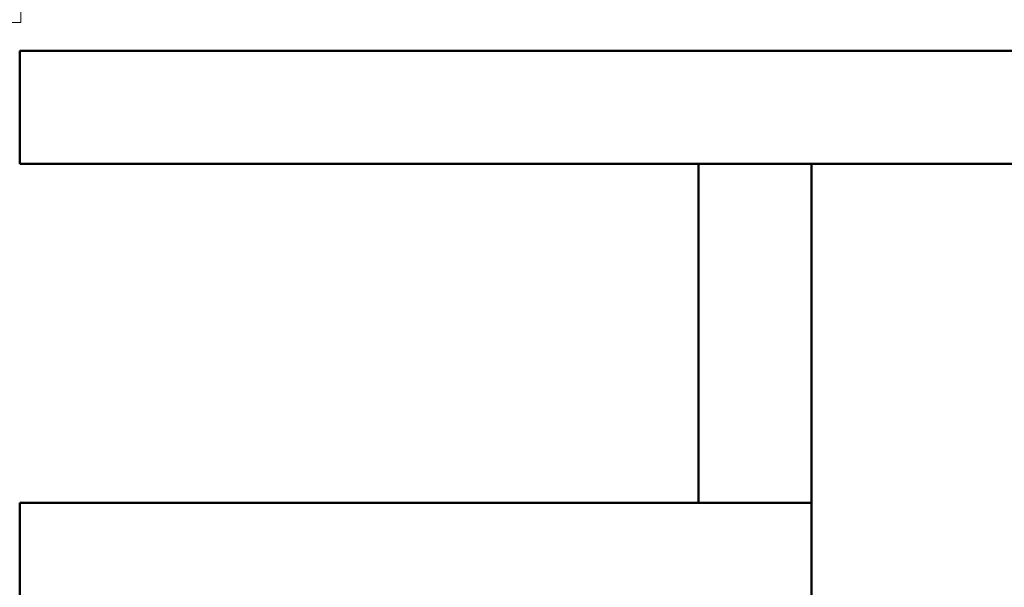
# Model space of a CAD drawing. Header units: millimetres. Extents: x -125 to 26481, y 4748 to 39818.
# Tile 18 of 104: x 11682 to 12552, y 35323 to 35825. Entities that reach past the tile are written whole.
import ezdxf

# ---------------------------------------------------------------- set-up
doc = ezdxf.new("R2010")
doc.units = ezdxf.units.MM
for name, color, linetype, lineweight in [('A-GENM-____-MCUT', 13, 'Continuous', 50), ('A-GENM-____-OTLN', 13, 'Continuous', 20), ('A-WALL-____-MCUT', 113, 'Continuous', 50), ('A-WALL-____-OTLN', 113, 'Continuous', 20)]:
    doc.layers.add(name, color=color, linetype=linetype, lineweight=lineweight)

# ---------------------------------------------------------------- blocks, each defined once
blk = doc.blocks.new('Прямая форма - V line-610350-В_Этаж 02_Отопление')
at = {"layer": 'A-WALL-____-MCUT', "color": 9}
for p, q in [((1100, 0), (400, 0)), ((400, 0), (400, -100)), ((1100, -100), (1100, 0)), ((400, -100), (1005, -100)), ((1027, -100), (1040, -100)), ((1060, -100), (1100, -100))]:
    blk.add_line(p, q, dxfattribs=at)
blk = doc.blocks.new('Прямая форма - SW - 015-610351-В_Этаж 02_Отопление')
blk.add_blockref('Прямая форма - V line-610350-В_Этаж 02_Отопление', (0, 0))
blk = doc.blocks.new('Family - ფ2-610924-В_Этаж 02_Отопление')
at = {"layer": 'A-GENM-____-MCUT', "lineweight": 9}
for p, q in [((-842.57, -280), (-842.57, -401)), ((-842.57, -401), (842.57, -401))]:
    blk.add_line(p, q, dxfattribs=at)
blk = doc.blocks.new('Прямая форма - V line-611030-В_Этаж 02_Отопление')
at = {"layer": 'A-WALL-____-MCUT', "color": 9}
for p, q in [((300, 0), (0, 0)), ((0, 0), (0, -100)), ((300, -100), (300, 0)), ((0, -100), (300, -100))]:
    blk.add_line(p, q, dxfattribs=at)
blk = doc.blocks.new('Прямая форма - SW - 016-611031-В_Этаж 02_Отопление')
blk.add_blockref('Прямая форма - V line-611030-В_Этаж 02_Отопление', (0, 0))
blk = doc.blocks.new('Прямая форма - V line-611855-В_Этаж 02_Отопление')
at = {"layer": 'A-WALL-____-MCUT', "color": 9}
for p, q in [((4180, 100), (1000, 100)), ((4180, 0), (4180, 100)), ((1000, 0), (4180, 0))]:
    blk.add_line(p, q, dxfattribs=at)
blk = doc.blocks.new('Прямая форма - SW - 014-611856-В_Этаж 02_Отопление')
blk.add_blockref('Прямая форма - V line-611855-В_Этаж 02_Отопление', (0, 0))
blk = doc.blocks.new('V line_ifc_RVT-1-В_Этаж 02_Отопление')
at = {"layer": 'A-GENM-____-OTLN', "color": 253, "lineweight": 20, "rotation": 90}
blk.add_blockref('Family - ფ2-610924-В_Этаж 02_Отопление', (27023.24, 36665.07), dxfattribs=at)
at = {"layer": 'A-WALL-____-OTLN', "color": 253, "lineweight": 20}
for name, p, rotation in [('Прямая форма - SW - 014-611856-В_Этаж 02_Отопление', (31603.24, 35797.63), 180), ('Прямая форма - SW - 016-611031-В_Этаж 02_Отопление', (28023.24, 35397.63), 90)]:
    blk.add_blockref(name, p, dxfattribs=dict(at, rotation=rotation))
blk.add_blockref('Прямая форма - SW - 015-610351-В_Этаж 02_Отопление', (27023.24, 35397.63), dxfattribs=at)

msp = doc.modelspace()

# ---------------------------------------------------------------- block references
at = {"lineweight": 9}
msp.add_blockref('V line_ifc_RVT-1-В_Этаж 02_Отопление', (-15741.71, 0), dxfattribs=at)

doc.saveas('drawing.dxf')
